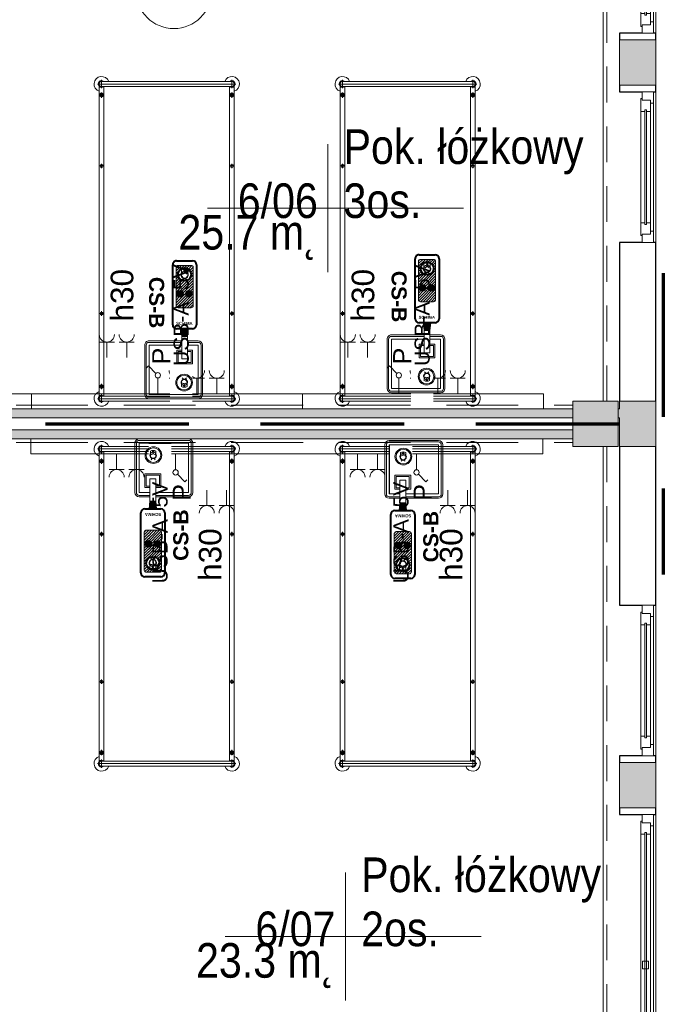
# Model space of a CAD drawing. Header units: centimetres. Extents: x -1253 to 21770, y -8842 to 3590.
# Tile 111 of 120: x 805 to 1232, y 1463 to 2117. Entities that reach past the tile are written whole.
import ezdxf

# ---------------------------------------------------------------- set-up
doc = ezdxf.new("R2010")
doc.units = ezdxf.units.CM
for name, pattern in [('Długa kreska', [142.875, 95.25, -47.625]), ('Hidden', [71.4375, 47.625, -23.8125]), ('Ponad', [39.688, 23.813, -15.875]), ('Ukryte', [71.438, 47.625, -23.813])]:
    doc.linetypes.add(name, pattern=pattern)
for name, color, linetype, lineweight in [('A-ANNO-NOTE', 131, 'Continuous', 9), ('A-AREA-IDEN', 2, 'Continuous', 13), ('A-DETL', 90, 'Continuous', 9), ('A-DETL-HDLN', 90, 'Ukryte', 9), ('A-FLOR-OVHD', 1, 'Ponad', 9), ('A-GLAZ', 151, 'Continuous', 13), ('A-WALL', 113, 'Continuous', 13), ('A-WALL-PATT', 111, 'Continuous', 13), ('I-FURN', 30, 'Continuous', 9), ('PRZYW_Elementy_inst_przyw', 7, 'Continuous', 9), ('Q-SPCQ', 91, 'Continuous', 9), ('S-COLS', 52, 'Continuous', 13)]:
    doc.layers.add(name, color=color, linetype=linetype, lineweight=lineweight)
doc.styles.add('adam', font='arialbd.ttf')
doc.styles.add('Arial_11', font='arial.ttf', dxfattribs={"width": 0.85, "height": 23})
doc.styles.add('Arial_4', font='arial.ttf', dxfattribs={"height": 10})
doc.styles.add('Arial_5', font='arial.ttf', dxfattribs={"height": 12})
doc.styles.add('Arial_6', font='arial.ttf', dxfattribs={"height": 15})

# ---------------------------------------------------------------- blocks, each defined once
blk = doc.blocks.new('M_Concrete-Square-Column - 300 x 300mm-1795931-6_piętro IV __13_80 m_ - stan projektowany')
at = {"layer": 'S-COLS', "lineweight": 9}
blk.add_hatch(color=254, dxfattribs=at).paths.add_polyline_path([(15, -15), (15, 15), (-15, 15), (-15, -15)], flags=0)
for p, q in [((15, 15), (-15, 15)), ((-15, 15), (-15, -15)), ((15, -15), (15, 15)), ((-15, -15), (15, -15))]:
    blk.add_line(p, q, dxfattribs=at)
blk = doc.blocks.new('łóżko 195x90 typ FAMED _102039_ - łóżko 195x90 typ FAMED _102039_-832813-6_piętro IV __13_80 m_ - stan projektowany')
at = {"layer": 'I-FURN'}
for p, q in [((-45.98, 104.75), (45.97, 104.75)), ((-43.25, 102.02), (-43.25, 107.47)), ((-43.25, 106.45), (43.25, 106.45)), ((43.25, 102.02), (43.25, 107.47)), ((-44.75, 103.1), (-44.75, -102.61)), ((-43.25, 103.05), (43.25, 103.05)), ((-43.25, 94.85), (-43.25, 98.35)), ((-41.75, -102.55), (-41.75, 103.1)), ((41.75, -102.61), (41.75, 103.05)), ((43.25, 94.85), (43.25, 98.35)), ((44.75, 103.1), (44.75, -102.61)), ((-45, 96.6), (-41.5, 96.6)), ((45, 96.6), (41.5, 96.6)), ((-44.75, 48.19), (-41.75, 48.19)), ((-43.25, 49.69), (-43.25, 46.69)), ((44.75, 48.19), (41.75, 48.19)), ((43.25, 49.69), (43.25, 46.69)), ((-44.75, -49.81), (-41.75, -49.81)), ((-43.25, -48.31), (-43.25, -51.31)), ((44.75, -49.81), (41.75, -49.81)), ((43.25, -48.31), (43.25, -51.31)), ((-45, -96.93), (-41.5, -96.93)), ((-43.25, -95.18), (-43.25, -98.68)), ((45, -96.93), (41.5, -96.93)), ((43.25, -95.18), (43.25, -98.68)), ((45.97, -104.25), (-45.98, -104.25)), ((-43.25, -101.53), (-43.25, -106.98)), ((-43.25, -102.55), (43.25, -102.55)), ((43.25, -101.53), (43.25, -106.98)), ((-43.25, -105.95), (43.25, -105.95))]:
    blk.add_line(p, q, dxfattribs=at)
for centre, radius in [((-43.25, 96.6), 1.25), ((-43.25, 96.6), 0.8), ((43.25, 96.6), 1.25), ((43.25, 96.6), 0.8), ((-43.25, 48.19), 1), ((43.25, 48.19), 1), ((-43.25, -49.81), 1), ((43.25, -49.81), 1), ((-43.25, -96.93), 1.25), ((-43.25, -96.93), 0.8), ((43.25, -96.93), 1.25), ((43.25, -96.93), 0.8)]:
    blk.add_circle(centre, radius, dxfattribs=at)
for centre, radius, start, end in [((-43.25, 104.75), 5, 19.87687, 252.5424), ((-43.25, 104.75), 2.23, 49.8221, 312.38874), ((-43.25, 104.75), 1.93, 62.02067, 297.97933), ((-43.25, 104.75), 1.7, 90, 270), ((43.25, 104.75), 5, 287.4576, 160.12313), ((43.25, 104.75), 2.23, 229.8221, 130.1779), ((43.25, 104.75), 1.93, 242.02067, 117.97933), ((43.25, 104.75), 1.7, 270, 90), ((-43.25, -104.25), 5, 107.4576, 340.12313), ((-43.25, -104.25), 2.23, 49.8221, 310.1779), ((-43.25, -104.25), 1.93, 62.02067, 297.97933), ((-43.25, -104.25), 1.7, 90, 270), ((43.25, -104.25), 5, 199.87687, 72.5424), ((43.25, -104.25), 2.23, 229.8221, 130.1779), ((43.25, -104.25), 1.93, 242.02067, 117.97933), ((43.25, -104.25), 1.7, 270, 90)]:
    blk.add_arc(centre, radius, start, end, dxfattribs=at)
blk = doc.blocks.new('łóżko 195x90 typ FAMED _102039_ - łóżko 195x90 typ FAMED _102039_-1233017-6_piętro IV __13_80 m_ - stan projektowany')
at = {"layer": 'I-FURN'}
for p, q in [((-43.25, 101.53), (-43.25, 106.98)), ((-43.25, 105.95), (43.25, 105.95)), ((43.25, 101.53), (43.25, 106.98)), ((45.97, 104.25), (-45.98, 104.25)), ((-44.75, -103.1), (-44.75, 102.61)), ((-43.25, 102.55), (43.25, 102.55)), ((-43.25, 95.18), (-43.25, 98.68)), ((-41.75, 102.55), (-41.75, -103.1)), ((41.75, 102.61), (41.75, -103.05)), ((43.25, 95.18), (43.25, 98.68)), ((44.75, -103.1), (44.75, 102.61)), ((-45, 96.93), (-41.5, 96.93)), ((45, 96.93), (41.5, 96.93)), ((-44.75, 49.81), (-41.75, 49.81)), ((-43.25, 48.31), (-43.25, 51.31)), ((44.75, 49.81), (41.75, 49.81)), ((43.25, 48.31), (43.25, 51.31)), ((-44.75, -48.19), (-41.75, -48.19)), ((-43.25, -49.69), (-43.25, -46.69)), ((44.75, -48.19), (41.75, -48.19)), ((43.25, -49.69), (43.25, -46.69)), ((-45, -96.6), (-41.5, -96.6)), ((-43.25, -94.85), (-43.25, -98.35)), ((45, -96.6), (41.5, -96.6)), ((43.25, -94.85), (43.25, -98.35)), ((-43.25, -102.02), (-43.25, -107.47)), ((-43.25, -103.05), (43.25, -103.05)), ((43.25, -102.02), (43.25, -107.47)), ((-45.98, -104.75), (45.97, -104.75)), ((-43.25, -106.45), (43.25, -106.45))]:
    blk.add_line(p, q, dxfattribs=at)
for centre, radius in [((-43.25, 96.93), 1.25), ((43.25, 96.93), 1.25), ((-43.25, 96.93), 0.8), ((43.25, 96.93), 0.8), ((-43.25, 49.81), 1), ((43.25, 49.81), 1), ((-43.25, -48.19), 1), ((43.25, -48.19), 1), ((-43.25, -96.6), 1.25), ((-43.25, -96.6), 0.8), ((43.25, -96.6), 1.25), ((43.25, -96.6), 0.8)]:
    blk.add_circle(centre, radius, dxfattribs=at)
for centre, radius, start, end in [((-43.25, 104.25), 5, 19.87687, 252.5424), ((-43.25, 104.25), 2.23, 49.8221, 310.1779), ((-43.25, 104.25), 1.93, 62.02067, 297.97933), ((-43.25, 104.25), 1.7, 90, 270), ((43.25, 104.25), 5, 287.4576, 160.12313), ((43.25, 104.25), 2.23, 229.8221, 130.1779), ((43.25, 104.25), 1.93, 242.02067, 117.97933), ((43.25, 104.25), 1.7, 270, 90), ((-43.25, -104.75), 5, 107.4576, 340.12313), ((-43.25, -104.75), 2.23, 47.61126, 310.1779), ((-43.25, -104.75), 1.93, 62.02067, 297.97933), ((-43.25, -104.75), 1.7, 90, 270), ((43.25, -104.75), 5, 199.87687, 72.5424), ((43.25, -104.75), 2.23, 229.8221, 130.1779), ((43.25, -104.75), 1.93, 242.02067, 117.97933), ((43.25, -104.75), 1.7, 270, 90)]:
    blk.add_arc(centre, radius, start, end, dxfattribs=at)
blk = doc.blocks.new('Panel Gazowo Oswietleniowy 2 - Type 1-2423792-6_piętro IV __13_80 m_ - stan projektowany')
at = {"layer": 'Q-SPCQ'}
for p, q in [((-112.5, 47.33), (-102.5, 47.33)), ((-107.5, 47.33), (-107.5, 37)), ((-99.33, 47.33), (-89.33, 47.33)), ((-94.33, 47.33), (-94.33, 37)), ((47.5, 47.33), (57.5, 47.33)), ((52.5, 47.33), (52.5, 37)), ((60.67, 47.33), (70.67, 47.33)), ((65.67, 47.33), (65.67, 37)), ((-79.82, 31.43), (-81.13, 30.12)), ((-74.88, 26.48), (-79.82, 31.43)), ((80.18, 31.43), (78.87, 30.12)), ((85.12, 26.48), (80.18, 31.43)), ((-73.64, 13), (-73.64, 23.5)), ((-66.13, 23.33), (-56.13, 23.33)), ((-61.13, 23.33), (-61.13, 13)), ((-52.67, 23.33), (-42.67, 23.33)), ((-47.67, 23.33), (-47.67, 13)), ((-39.5, 23.33), (-29.5, 23.33)), ((-34.5, 23.33), (-34.5, 13)), ((86.36, 13), (86.36, 23.5)), ((93.87, 23.33), (103.87, 23.33)), ((98.87, 23.33), (98.87, 13)), ((107.33, 23.33), (117.33, 23.33)), ((112.33, 23.33), (112.33, 13)), ((120.5, 23.33), (130.5, 23.33)), ((125.5, 23.33), (125.5, 13)), ((-157.5, 3), (-157.5, 13)), ((-157.5, 13), (182.5, 13)), ((182.5, 13), (182.5, 3))]:
    blk.add_line(p, q, dxfattribs=at)
for centre in [(-73.64, 25.25), (86.36, 25.25)]:
    blk.add_circle(centre, 1.75, dxfattribs=at)
for centre, end in [((-107.5, 52.33), 0), ((-94.33, 52.33), 0), ((52.5, 52.33), 0), ((65.67, 52.33), 0), ((-61.13, 28.33), 360), ((-47.67, 28.33), 360), ((-34.5, 28.33), 360), ((98.87, 28.33), 360), ((112.33, 28.33), 360), ((125.5, 28.33), 360)]:
    blk.add_arc(centre, 5, 180, end, dxfattribs=at)
blk = doc.blocks.new('Okno - automatyczna etykieta - 100x165 _projektowane_-2415065-6_piętro IV __13_80 m_ - stan projektowany')
at = {"layer": 'A-GLAZ'}
for p, q in [((-50, -3), (-44.5, -3)), ((-50, -10.5), (-50, -3)), ((-45.5, -2), (-37, -2)), ((-45.5, -3), (-45.5, -2)), ((-44.5, -3), (-45.5, -3)), ((-44.5, -8.5), (-44.5, -3)), ((-44.5, -3), (-44.5, -8.5)), ((-38, -5.75), (-38, -4.75)), ((-38, -4.75), (38, -4.75)), ((-38, -4.75), (-38, -5.75)), ((-37, -4.75), (-38, -4.75)), ((38, -5.75), (-38, -5.75)), ((-38, -5.75), (-37, -5.75)), ((-37, -2), (-37, -4.75)), ((37, -2), (-37, -2)), ((-37, -5.75), (-37, -8.5)), ((37, -2), (45.5, -2)), ((37, -4.75), (37, -2)), ((38, -4.75), (37, -4.75)), ((37, -5.75), (38, -5.75)), ((37, -8.5), (37, -5.75)), ((38, -4.75), (38, -5.75)), ((38, -5.75), (38, -4.75)), ((44.5, -3), (44.5, -8.5)), ((45.5, -3), (44.5, -3)), ((44.5, -3), (50, -3)), ((44.5, -8.5), (44.5, -3)), ((45.5, -2), (45.5, -3)), ((50, -3), (50, -10.5)), ((-42.5, -10.5), (-50, -10.5)), ((-50, -10.5), (50, -10.5)), ((-37, -8.5), (-44.5, -8.5)), ((-44.5, -8.5), (-42.5, -8.5)), ((-42.5, -8.5), (-42.5, -10.5)), ((42.5, -10.5), (-42.5, -10.5)), ((37, -8.5), (-37, -8.5)), ((44.5, -8.5), (37, -8.5)), ((42.5, -8.5), (44.5, -8.5)), ((42.5, -10.5), (42.5, -8.5)), ((50, -10.5), (42.5, -10.5))]:
    blk.add_line(p, q, dxfattribs=at)
blk = doc.blocks.new('Okno - automatyczna etykieta - 200x165 _projektowane_-2625262-6_piętro IV __13_80 m_ - stan projektowany')
at = {"layer": 'A-GLAZ'}
for p, q in [((-100, -8.5), (-94.5, -8.5)), ((-100, -16), (-100, -8.5)), ((-95.5, -7.5), (-87, -7.5)), ((-95.5, -8.5), (-95.5, -7.5)), ((-94.5, -8.5), (-95.5, -8.5)), ((-94.5, -14), (-94.5, -8.5)), ((-94.5, -8.5), (-94.5, -14)), ((-88, -11.25), (-88, -10.25)), ((-88, -10.25), (88, -10.25)), ((-88, -10.25), (-88, -11.25)), ((-87, -10.25), (-88, -10.25)), ((88, -11.25), (-88, -11.25)), ((-88, -11.25), (-87, -11.25)), ((-87, -7.5), (-87, -10.25)), ((87, -7.5), (-87, -7.5)), ((-87, -11.25), (-87, -14)), ((-2.5, -12.75), (-2.5, -8.75)), ((-2.5, -8.75), (2.5, -8.75)), ((2.5, -12.75), (-2.5, -12.75)), ((2.5, -8.75), (2.5, -12.75)), ((87, -7.5), (95.5, -7.5)), ((87, -10.25), (87, -7.5)), ((88, -10.25), (87, -10.25)), ((87, -11.25), (88, -11.25)), ((87, -14), (87, -11.25)), ((88, -10.25), (88, -11.25)), ((88, -11.25), (88, -10.25)), ((94.5, -8.5), (94.5, -14)), ((95.5, -8.5), (94.5, -8.5)), ((94.5, -8.5), (100, -8.5)), ((94.5, -14), (94.5, -8.5)), ((95.5, -7.5), (95.5, -8.5)), ((100, -8.5), (100, -16)), ((-92.5, -16), (-100, -16)), ((-100, -16), (100, -16)), ((-87, -14), (-94.5, -14)), ((-94.5, -14), (-92.5, -14)), ((-92.5, -14), (-92.5, -16)), ((92.5, -16), (-92.5, -16)), ((87, -14), (-87, -14)), ((94.5, -14), (87, -14)), ((92.5, -14), (94.5, -14)), ((92.5, -16), (92.5, -14)), ((100, -16), (92.5, -16))]:
    blk.add_line(p, q, dxfattribs=at)
blk = doc.blocks.new('Okno - automatyczna etykieta - 200x165 _projektowane_-2617392-6_piętro IV __13_80 m_ - stan projektowany')
at = {"layer": 'A-GLAZ'}
for p, q in [((-92.5, 10.5), (-100, 10.5)), ((-100, 10.5), (-100, 3)), ((-100, 10.5), (100, 10.5)), ((-87, 8.5), (-94.5, 8.5)), ((-94.5, 8.5), (-94.5, 3)), ((-94.5, 3), (-94.5, 8.5)), ((-94.5, 8.5), (-92.5, 8.5)), ((-92.5, 8.5), (-92.5, 10.5)), ((92.5, 10.5), (-92.5, 10.5)), ((-87, 5.75), (-87, 8.5)), ((87, 8.5), (-87, 8.5)), ((2.5, 7.25), (-2.5, 7.25)), ((-2.5, 7.25), (-2.5, 3.25)), ((2.5, 3.25), (2.5, 7.25)), ((94.5, 8.5), (87, 8.5)), ((87, 8.5), (87, 5.75)), ((100, 10.5), (92.5, 10.5)), ((92.5, 10.5), (92.5, 8.5)), ((92.5, 8.5), (94.5, 8.5)), ((94.5, 3), (94.5, 8.5)), ((94.5, 8.5), (94.5, 3)), ((100, 3), (100, 10.5)), ((-100, 3), (-94.5, 3)), ((-94.5, 3), (-95.5, 3)), ((-95.5, 3), (-95.5, 2)), ((-95.5, 2), (-87, 2)), ((88, 5.75), (-88, 5.75)), ((-88, 5.75), (-88, 4.75)), ((-88, 4.75), (-88, 5.75)), ((-88, 5.75), (-87, 5.75)), ((-88, 4.75), (88, 4.75)), ((-87, 4.75), (-88, 4.75)), ((-87, 2), (-87, 4.75)), ((87, 2), (-87, 2)), ((-2.5, 3.25), (2.5, 3.25)), ((87, 5.75), (88, 5.75)), ((87, 4.75), (87, 2)), ((88, 4.75), (87, 4.75)), ((87, 2), (95.5, 2)), ((88, 4.75), (88, 5.75)), ((88, 5.75), (88, 4.75)), ((95.5, 3), (94.5, 3)), ((94.5, 3), (100, 3)), ((95.5, 2), (95.5, 3))]:
    blk.add_line(p, q, dxfattribs=at)
blk = doc.blocks.new('METKA_POMIESZCZENIA2 - Rozbudowana - bez ramki-2396678-6_piętro IV __13_80 m_ - stan projektowany')
at = {"layer": 'A-AREA-IDEN'}
for p, q in [((0, 0.425), (0, 0)), ((0.0976, 0), (-0.8, 0)), ((-0.8, 0), (0.9, 0)), ((0, 0), (0, -0.425))]:
    blk.add_line(p, q, dxfattribs=at)
blk = doc.blocks.new('Ikona')
at = {"layer": 'PRZYW_Elementy_inst_przyw'}
h = blk.add_hatch(color=1, dxfattribs=at)
h.dxf.hatch_style = 1
h.paths.add_polyline_path([(-1065.97, 3801.31), (-1066.17, 3801.31), (-1066.17, 3801.08), (-1065.97, 3801.08)])
h.paths.add_polyline_path([(-1065.97, 3801.08), (-1066.17, 3801.08), (-1066.17, 3800.87), (-1065.97, 3800.87)])
h.paths.add_polyline_path([(-1065.74, 3801.08), (-1065.97, 3801.08), (-1065.97, 3800.87), (-1065.74, 3800.87)])
h.paths.add_polyline_path([(-1066.17, 3801.08), (-1066.41, 3801.08), (-1066.41, 3800.87), (-1066.17, 3800.87)])
h.paths.add_polyline_path([(-1065.97, 3800.87), (-1066.17, 3800.87), (-1066.17, 3800.64), (-1065.97, 3800.64)])
at = {"layer": 'PRZYW_Elementy_inst_przyw', "color": 1}
for p, q in [((-1067.65, 3799.71), (-1067.65, 3801.21)), ((-1064.49, 3799.71), (-1064.49, 3801.21))]:
    blk.add_line(p, q, dxfattribs=at)
for points in [[(-1065.74, 3801.08), (-1065.74, 3800.87), (-1066.41, 3800.87), (-1066.41, 3801.08)], [(-1066.17, 3801.31), (-1065.97, 3801.31), (-1065.97, 3800.64), (-1066.17, 3800.64)]]:
    blk.add_lwpolyline(points, close=True, dxfattribs=at)
for centre, radius, start, end in [((-1066.07, 3798.03), 3.55, 63.5398, 116.4602), ((-1066.07, 3798.74), 1.85, 31.7978, 276.8309), ((-1066.06, 3798.68), 1.6, 156.7793, 23.2207), ((-1066.07, 3795.45), 1.43, 32.8175, 147.1825), ((-1066.07, 3798.72), 1.65, 89.6447, 89.8927), ((-1066.08, 3798.74), 1.86, 277.2029, 31.4258)]:
    blk.add_arc(centre, radius, start, end, dxfattribs=at)
at = {"layer": 'PRZYW_Elementy_inst_przyw', "color": 1, "lineweight": 5}
for centre, start, end in [((-1067.2, 3800.4), 253.1892, 358.3615), ((-1064.92, 3800.4), 181.6385, 286.8108)]:
    blk.add_arc(centre, 1.14, start, end, dxfattribs=at)
blk = doc.blocks.new('CS-B')
at = {"layer": 'PRZYW_Elementy_inst_przyw', "lineweight": 5}
for color, points in [(252, [(-9.2, -41.4), (-5.42, -41.4), (-4.88, -46.5), (-9.75, -46.5)]), (256, [(-2.15, -69.7, 1), (-6.52, -69.7, 1)])]:
    blk.add_hatch(color=color, dxfattribs=at).paths.add_polyline_path(points)
h = blk.add_hatch(dxfattribs=at)
h.set_pattern_fill('ANSI31', color=252, scale=0.395406, angle=180, style=0)
h.set_pattern_definition([(225, (-523.8423, 9872.2787), (0.88771144, -0.88771144), [])])
h.paths.add_polyline_path([(-11.68, -60.46), (-2.94, -60.46, -0.414214), (-1.62, -61.77), (-1.62, -87.24, -0.414214), (-2.94, -88.55), (-11.68, -88.55, -0.414214), (-13, -87.24), (-13, -61.77, -0.414214)])
h.paths.add_polyline_path([(-2.96, -82.55, 1), (-11.66, -82.55, 1)], flags=16)
h.paths.add_polyline_path([(-2.15, -69.7, 1), (-6.52, -69.7, 1)], flags=16)
h.paths.add_polyline_path([(-9.41, -83.63, 1.700181), (-7.33, -79.89, 0.030049), (-7.62, -79.91, 0.544216)], flags=0)
h.paths.add_polyline_path([(-5.4, -83.1, 1.517175), (-9.28, -83.1, -0.49408), (-7.34, -84.49, -0.49408)], flags=0)
h.paths.add_polyline_path([(-7.77, -85.42), (-7.46, -85.42), (-7.46, -85.73), (-7.19, -85.73), (-7.19, -85.42), (-6.88, -85.42), (-6.88, -85.16), (-7.19, -85.16), (-7.19, -84.85), (-7.46, -84.85), (-7.46, -85.16), (-7.77, -85.16)], flags=0)
h = blk.add_hatch(color=256, dxfattribs=at)
edge = h.paths.add_edge_path()
edge.add_arc((-10.15, -69.7), 2.18, 0, 360)
at = {"layer": 'PRZYW_Elementy_inst_przyw'}
for p, q in [((16.32, 0), (-16.32, 0)), ((-19.2, -2.88), (-19.2, -22.6)), ((-18.24, -2.88), (-18.24, -22.35)), ((18.24, -2.88), (18.24, -35.52)), ((19.2, -35.52), (19.2, -2.88)), ((-19.2, -22.6), (-19.2, -35.52)), ((-18.24, -22.35), (-18.24, -35.52)), ((-16.32, -37.44), (-9.2, -37.44)), ((-16.32, -38.4), (-9.2, -38.4)), ((-5.42, -37.44), (16.32, -37.44)), ((-5.42, -38.4), (16.32, -38.4))]:
    blk.add_line(p, q, dxfattribs=at)
at = {"layer": 'PRZYW_Elementy_inst_przyw', "color": 0}
blk.add_line((-16.32, -0.96), (16.32, -0.96), dxfattribs=at)
at = {"layer": 'PRZYW_Elementy_inst_przyw', "color": 252}
for p, q in [((-9.75, -46.5), (-9.2, -41.4)), ((-5.91, -41.4), (-8.71, -41.4)), ((-4.88, -46.5), (-5.42, -41.4))]:
    blk.add_line(p, q, dxfattribs=at)
at = {"layer": 'PRZYW_Elementy_inst_przyw', "lineweight": 40}
for p, q in [((-15.24, -89), (-15.24, -49.13)), ((-12.6, -46.5), (-2.02, -46.5)), ((0.62, -49.13), (0.62, -89)), ((-2.02, -91.64), (-12.6, -91.64))]:
    blk.add_line(p, q, dxfattribs=at)
at = {"layer": 'PRZYW_Elementy_inst_przyw', "color": 7}
for points in [[(-16.32, -21.91), (-16.32, -2.88), (16.32, -2.88), (16.32, -35.52), (-5.42, -35.52)], [(-9.2, -35.52), (-16.32, -35.52), (-16.32, -21.91)]]:
    blk.add_lwpolyline(points, dxfattribs=at)
at = {"layer": 'PRZYW_Elementy_inst_przyw', "linetype": 'Continuous', "lineweight": 5}
blk.add_lwpolyline([(-9.2, -32.3), (-12.52, -32.3), (-12.52, -23.11), (-2.09, -23.11), (-2.09, -32.3), (-5.42, -32.3)], dxfattribs=at)
at = {"layer": 'PRZYW_Elementy_inst_przyw', "linetype": 'Hidden', "lineweight": 5}
blk.add_lwpolyline([(-9.2, -31.34), (-11.63, -31.34), (-11.63, -23.97), (-2.99, -23.97), (-2.99, -31.34), (-5.42, -31.34)], dxfattribs=at)
at = {"layer": 'PRZYW_Elementy_inst_przyw', "lineweight": 5}
blk.add_lwpolyline([(-9.2, -26.45), (-5.42, -26.45), (-5.42, -41.4), (-9.2, -41.4)], close=True, dxfattribs=at)
at = {"layer": 'PRZYW_Elementy_inst_przyw'}
blk.add_lwpolyline([(-2.94, -60.46, -0.414214), (-1.62, -61.77), (-1.62, -87.24, -0.414214), (-2.94, -88.55), (-11.68, -88.55, -0.414214), (-13, -87.24), (-13, -61.77, -0.414214), (-11.68, -60.46)], format="xyb", close=True, dxfattribs=at)
at = {"layer": 'PRZYW_Elementy_inst_przyw', "lineweight": 5}
for radius in [5.55, 4.87]:
    blk.add_circle((-6.96, -10.7), radius, dxfattribs=at)
at = {"layer": 'PRZYW_Elementy_inst_przyw'}
for centre in [(-10.15, -69.7), (-4.34, -69.7)]:
    blk.add_circle(centre, 2.18, dxfattribs=at)
at = {"layer": 'PRZYW_Elementy_inst_przyw', "lineweight": 40}
blk.add_circle((-7.31, -82.55), 4.35, dxfattribs=at)
at = {"layer": 'PRZYW_Elementy_inst_przyw'}
for centre, radius, start, end in [((-16.32, -2.88), 2.88, 90, 180), ((16.32, -2.88), 2.88, 0, 90), ((-16.32, -35.52), 2.88, 180, 270), ((-16.32, -35.52), 1.92, 180, 270), ((16.32, -35.52), 2.88, 270, 0), ((16.32, -35.52), 1.92, 270, 0)]:
    blk.add_arc(centre, radius, start, end, dxfattribs=at)
at = {"layer": 'PRZYW_Elementy_inst_przyw', "color": 0}
for centre, start, end in [((-16.32, -2.88), 90, 180), ((16.32, -2.88), 0, 90)]:
    blk.add_arc(centre, 1.92, start, end, dxfattribs=at)
at = {"layer": 'PRZYW_Elementy_inst_przyw', "lineweight": 40}
for centre, start, end in [((-12.6, -49.13), 90, 180), ((-2.02, -49.13), 0, 90), ((-12.6, -89), 180, 270), ((-2.02, -89), 270, 0)]:
    blk.add_arc(centre, 2.64, start, end, dxfattribs=at)
at = {"layer": 'PRZYW_Elementy_inst_przyw', "lineweight": 5, "xscale": 1.155937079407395, "yscale": 1.155937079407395, "zscale": 1.155937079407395}
blk.add_blockref('Ikona', (1225.21, -4402), dxfattribs=at)
at = {"layer": 'PRZYW_Elementy_inst_przyw', "lineweight": 5, "xscale": 1.318019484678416, "yscale": 1.318019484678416, "zscale": 1.318019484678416, "rotation": 180}
blk.add_blockref('Ikona', (-1412.43, 4924.47), dxfattribs=at)
at = {"layer": 'PRZYW_Elementy_inst_przyw', "insert": (-1.67, -51.05), "char_height": 3.295, "width": 10.5574, "attachment_point": 1, "rotation": 180, "style": 'adam'}
blk.add_mtext('{\\H0.6x;SCHIMA}', dxfattribs=at)
at = {"layer": 'PRZYW_Elementy_inst_przyw', "lineweight": 5, "insert": (6.26, -80.92), "char_height": 2.5, "width": 68.9633, "attachment_point": 1, "rotation": 90, "style": 'adam'}
blk.add_mtext('{\\H4x;CS-B}', dxfattribs=at)

msp = doc.modelspace()

# ---------------------------------------------------------------- hatches: boundary and pattern name
at = {"layer": 'A-WALL-PATT'}
h = msp.add_hatch(color=9, dxfattribs=at)
h.paths.add_polyline_path([(1203.38, 393.33), (1227.38, 393.33), (1227.38, 423.33), (1203.38, 423.33), (1203.38, 419.08)], flags=0)
h.paths.add_polyline_path([(1203.38, 633.33), (1227.38, 633.33), (1227.38, 663.33), (1203.38, 663.33)], flags=0)
h.paths.add_polyline_path([(1227.38, 873.33), (1227.38, 903.33), (1203.38, 903.33), (1203.38, 873.33)], flags=0)
h.paths.add_polyline_path([(1203.38, 1113.33), (1227.38, 1113.33), (1227.38, 1143.33), (1203.38, 1143.33)], flags=0)
h.paths.add_polyline_path([(1227.38, 1353.33), (1227.38, 1383.33), (1203.38, 1383.33), (1203.38, 1353.33)], flags=0)
h.paths.add_polyline_path([(1227.38, 1593.33), (1227.38, 1623.33), (1203.38, 1623.33), (1203.38, 1593.33)], flags=0)
h.paths.add_polyline_path([(1227.38, 1833.33), (1227.38, 1863.33), (1203.38, 1863.33), (1203.38, 1833.33)], flags=0)
h.paths.add_polyline_path([(1227.38, 2073.33), (1227.38, 2103.33), (1203.38, 2103.33), (1203.38, 2073.33)], flags=0)
h.paths.add_polyline_path([(1203.38, 2313.33), (1227.38, 2313.33), (1227.38, 2343.33), (1203.38, 2343.33)], flags=0)
h.paths.add_polyline_path([(1227.38, 2553.33), (1227.38, 2583.33), (1203.38, 2583.33), (1203.38, 2553.33)], flags=0)
h.paths.add_polyline_path([(1227.38, 2793.33), (1227.38, 2824.33), (1203.38, 2824.33), (1203.38, 2793.33)], flags=0)
h = msp.add_hatch(color=9, dxfattribs=at)
h.paths.add_polyline_path([(1172.38, 1852.33), (1172.38, 1858.33), (602.38, 1858.33), (602.38, 1852.33), (1100.2, 1852.33)], flags=0)
h.paths.add_polyline_path([(1203.38, 1852.33), (1203.38, 1858.33), (1202.38, 1858.33), (1202.38, 1852.33)], flags=0)
msp.add_hatch(color=9, dxfattribs=at).paths.add_polyline_path([(1172.38, 1838.33), (1172.38, 1844.33), (602.38, 1844.33), (602.38, 1838.33), (1100.2, 1838.33)], flags=0)

# ---------------------------------------------------------------- linework, layer by layer
at = {"layer": 'A-ANNO-NOTE', "lineweight": 13}
msp.add_circle((907.38, 2135.83), 25, dxfattribs=at)
at = {"layer": 'A-DETL', "linetype": 'Długa kreska', "lineweight": 70}
for p, q in [((1232.38, 1948.33), (1232.38, 1748.33)), ((536.38, 1848.33), (1232.38, 1848.33))]:
    msp.add_line(p, q, dxfattribs=at)
at = {"layer": 'A-FLOR-OVHD'}
for p, q in [((1194.88, 1863.33), (1194.88, 2313.33)), ((1194.88, 1833.33), (1194.88, 1383.33))]:
    msp.add_line(p, q, dxfattribs=at)
at = {"layer": 'A-WALL', "lineweight": 9}
for p, q in [((1192.38, 1863.33), (1192.38, 2313.33)), ((1227.38, 2307.83), (1227.38, 2107.83)), ((1203.38, 2103.33), (1203.38, 2073.33)), ((1227.38, 2073.33), (1227.38, 2103.33)), ((1227.38, 2068.83), (1227.38, 1968.83)), ((1172.38, 1858.33), (602.38, 1858.33)), ((1203.38, 1858.33), (1202.38, 1858.33)), ((1203.38, 1863.33), (1203.38, 1858.33)), ((1227.38, 1833.33), (1227.38, 1863.33)), ((602.38, 1852.33), (1172.38, 1852.33)), ((1202.38, 1852.33), (1203.38, 1852.33)), ((1203.38, 1852.33), (1203.38, 1833.33)), ((1172.38, 1844.33), (602.38, 1844.33)), ((602.38, 1838.33), (1172.38, 1838.33)), ((1192.38, 1383.33), (1192.38, 1833.33)), ((1227.38, 1727.83), (1227.38, 1627.83)), ((1203.38, 1623.33), (1203.38, 1593.33)), ((1227.38, 1593.33), (1227.38, 1623.33)), ((1227.38, 1588.83), (1227.38, 1388.83))]:
    msp.add_line(p, q, dxfattribs=at)
at = {"layer": 'A-WALL', "color": 7, "lineweight": 25}
for p, q in [((1218.38, 2107.83), (1203.38, 2107.83)), ((1203.38, 2107.83), (1203.38, 2103.33)), ((1227.38, 2107.83), (1225.88, 2107.83)), ((1227.38, 2103.33), (1227.38, 2107.83)), ((1203.38, 2073.33), (1203.38, 2068.83)), ((1227.38, 2068.83), (1227.38, 2073.33)), ((1203.38, 2068.83), (1218.38, 2068.83)), ((1225.88, 2068.83), (1227.38, 2068.83)), ((1218.38, 1968.83), (1203.38, 1968.83)), ((1203.38, 1968.83), (1203.38, 1863.33)), ((1227.38, 1968.83), (1225.88, 1968.83)), ((1227.38, 1863.33), (1227.38, 1968.83)), ((1203.38, 1833.33), (1203.38, 1727.83)), ((1227.38, 1727.83), (1227.38, 1833.33)), ((1203.38, 1727.83), (1218.38, 1727.83)), ((1225.88, 1727.83), (1227.38, 1727.83)), ((1218.38, 1627.83), (1203.38, 1627.83)), ((1203.38, 1627.83), (1203.38, 1623.33)), ((1227.38, 1627.83), (1225.88, 1627.83)), ((1227.38, 1623.33), (1227.38, 1627.83)), ((1203.38, 1593.33), (1203.38, 1588.83)), ((1227.38, 1588.83), (1227.38, 1593.33)), ((1203.38, 1588.83), (1218.38, 1588.83)), ((1225.88, 1588.83), (1227.38, 1588.83))]:
    msp.add_line(p, q, dxfattribs=at)
at = {"layer": 'A-WALL'}
for p, q in [((1227.38, 2103.33), (1203.38, 2103.33)), ((1203.38, 2073.33), (1227.38, 2073.33)), ((1227.38, 1863.33), (1203.38, 1863.33)), ((1203.38, 1833.33), (1227.38, 1833.33)), ((1227.38, 1623.33), (1203.38, 1623.33)), ((1203.38, 1593.33), (1227.38, 1593.33))]:
    msp.add_line(p, q, dxfattribs=at)

# ---------------------------------------------------------------- block references
at = {"layer": 'A-AREA-IDEN', "xscale": 99.99999999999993, "yscale": 99.99999999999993, "zscale": 99.99999999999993}
msp.add_blockref('METKA_POMIESZCZENIA2 - Rozbudowana - bez ramki-2396678-6_piętro IV __13_80 m_ - stan projektowany', (1021.33, 1507.84), dxfattribs=at)
at = {"layer": 'A-GLAZ'}
for name, p, rotation in [('Okno - automatyczna etykieta - 200x165 _projektowane_-2625262-6_piętro IV __13_80 m_ - stan projektowany', (1209.88, 2207.83), 89.99999999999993), ('Okno - automatyczna etykieta - 100x165 _projektowane_-2415065-6_piętro IV __13_80 m_ - stan projektowany', (1215.38, 2018.83), 89.99999999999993), ('Okno - automatyczna etykieta - 100x165 _projektowane_-2415065-6_piętro IV __13_80 m_ - stan projektowany', (1215.38, 1677.83), 89.99999999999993), ('Okno - automatyczna etykieta - 200x165 _projektowane_-2617392-6_piętro IV __13_80 m_ - stan projektowany', (1215.38, 1488.83), 269.9999999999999)]:
    msp.add_blockref(name, p, dxfattribs=dict(at, rotation=rotation))
at = {"layer": 'I-FURN', "rotation": 180}
for name, p in [('łóżko 195x90 typ FAMED _102039_ - łóżko 195x90 typ FAMED _102039_-832813-6_piętro IV __13_80 m_ - stan projektowany', (902.63, 1969.77)), ('łóżko 195x90 typ FAMED _102039_ - łóżko 195x90 typ FAMED _102039_-832813-6_piętro IV __13_80 m_ - stan projektowany', (1062.63, 1969.77)), ('łóżko 195x90 typ FAMED _102039_ - łóżko 195x90 typ FAMED _102039_-1233017-6_piętro IV __13_80 m_ - stan projektowany', (902.63, 1726.88)), ('łóżko 195x90 typ FAMED _102039_ - łóżko 195x90 typ FAMED _102039_-1233017-6_piętro IV __13_80 m_ - stan projektowany', (1062.63, 1726.88))]:
    msp.add_blockref(name, p, dxfattribs=at)
at = {"layer": 'Q-SPCQ'}
for p in [(810.38, 1855.33), (970.38, 1855.33)]:
    msp.add_blockref('Panel Gazowo Oswietleniowy 2 - Type 1-2423792-6_piętro IV __13_80 m_ - stan projektowany', p, dxfattribs=at)
at = {"layer": 'Q-SPCQ', "rotation": 180}
msp.add_blockref('Panel Gazowo Oswietleniowy 2 - Type 1-2423792-6_piętro IV __13_80 m_ - stan projektowany', (994.88, 1841.33), dxfattribs=at)
at = {"layer": 'S-COLS', "lineweight": 9}
msp.add_blockref('M_Concrete-Square-Column - 300 x 300mm-1795931-6_piętro IV __13_80 m_ - stan projektowany', (1187.38, 1848.33), dxfattribs=at)

# ---------------------------------------------------------------- texts
at = {"layer": 'A-AREA-IDEN', "color": 0, "char_height": 23, "line_spacing_factor": 0.936439, "style": 'Arial_11'}
for s, insert, width, attachment_point in [('\\pt84.99995,169.9999,255.00008,340.00003,424.99998,509.99993,595.00011,680.00006,765.00001,849.99996,934.99991,1020.00009,1105.00004,1189.99999,1274.99994,1359.99989,1445.00007,1530.00002,1614.99997,1699.99992,1785.0001,1870.00005,1955,2039.99995,2124.9999,2210.00008,2295.00003,2379.99998,2464.99993,2550.00011,2635.00006,2720.00001;Pok. łóżkowy\\P3os.', (1020.07, 1984.7), 156.91, 7), ('\\pxqr,t3.69565,7.3913,11.08696,14.78261,18.47826,22.17391,25.86957,29.56522,33.26087,36.95652,40.65217,44.34783,48.04348,51.73913,55.43478,59.13043,62.82609,66.52174,70.21739,73.91304,77.6087,81.30435,85,88.69565,92.3913,96.08696,99.78261,103.47826,107.17391,110.86957,114.56522,118.26087;{6/06}', (1002.98, 1984.7), 52.87, 9), ('\\pt84.99995,169.9999,255.00008,340.00003,424.99998,509.99993,595.00011,680.00006,765.00001,849.99996,934.99991,1020.00009,1105.00004,1189.99999,1274.99994,1359.99989,1445.00007,1530.00002,1614.99997,1699.99992,1785.0001,1870.00005,1955,2039.99995,2124.9999,2210.00008,2295.00003,2379.99998,2464.99993,2550.00011,2635.00006,2720.00001;25.7 m˛', (1002.98, 1987.09), 91.63, 3), ('\\pt84.99995,169.9999,255.00008,340.00003,424.99998,509.99993,595.00011,680.00006,765.00001,849.99996,934.99991,1020.00009,1105.00004,1189.99999,1274.99994,1359.99989,1445.00007,1530.00002,1614.99997,1699.99992,1785.0001,1870.00005,1955,2039.99995,2124.9999,2210.00008,2295.00003,2379.99998,2464.99993,2550.00011,2635.00006,2720.00001;Pok. łóżkowy\\P2os.', (1031.76, 1501.06), 156.91, 7), ('\\pxqr,t3.69565,7.3913,11.08696,14.78261,18.47826,22.17391,25.86957,29.56522,33.26087,36.95652,40.65217,44.34783,48.04348,51.73913,55.43478,59.13043,62.82609,66.52174,70.21739,73.91304,77.6087,81.30435,85,88.69565,92.3913,96.08696,99.78261,103.47826,107.17391,110.86957,114.56522,118.26087;{6/07}', (1014.68, 1501.06), 52.87, 9), ('\\pt84.99995,169.9999,255.00008,340.00003,424.99998,509.99993,595.00011,680.00006,765.00001,849.99996,934.99991,1020.00009,1105.00004,1189.99999,1274.99994,1359.99989,1445.00007,1530.00002,1614.99997,1699.99992,1785.0001,1870.00005,1955,2039.99995,2124.9999,2210.00008,2295.00003,2379.99998,2464.99993,2550.00011,2635.00006,2720.00001;23.3 m˛', (1014.68, 1503.45), 91.63, 3)]:
    msp.add_mtext(s, dxfattribs=dict(at, insert=insert, width=width, attachment_point=attachment_point))

# ---------------------------------------------------------------- next in the draw order: texts
at = {"layer": 'A-ANNO-NOTE', "lineweight": 13, "rotation": 90, "line_spacing_factor": 0.936439, "bg_fill": 3, "box_fill_scale": 1.25, "bg_fill_color": 256, "bg_fill_true_color": 13158600, "bg_fill_transparency": 0}
for s, insert, char_height, width, attachment_point, style in [('\\pxqc,t12.7,25.4,38.1,50.8,63.5,76.2,88.9,101.6,114.3,127,139.7,152.4,165.1,177.8,190.5,203.2,215.9,228.6,241.3,254,266.7,279.4,292.1,304.8,317.5,330.2,342.9,355.6,368.3,381,393.7,406.4;{USB-A  5V}', (912.3, 1920.56), 10, 113.1, 5, 'Arial_4'), ('\\pxqc,t12.7,25.4,38.1,50.8,63.5,76.2,88.9,101.6,114.3,127,139.7,152.4,165.1,177.8,190.5,203.2,215.9,228.6,241.3,254,266.7,279.4,292.1,304.8,317.5,330.2,342.9,355.6,368.3,381,393.7,406.4;{USB-A  5V}', (1072.3, 1920.56), 10, 113.1, 5, 'Arial_4'), ('\\pxt8.46667,16.93333,25.4,33.86667,42.33333,50.8,59.26667,67.73333,76.2,84.66667,93.13333,101.6,110.06667,118.53333,127,135.46667,143.93333,152.4,160.86667,169.33333,177.8,186.26667,194.73333,203.2,211.66667,220.13333,228.6,237.06667,245.53333,254,262.46667,270.93333;{h30}', (865.44, 1916.27), 15, 36.764, 1, 'Arial_6'), ('\\pxt8.46667,16.93333,25.4,33.86667,42.33333,50.8,59.26667,67.73333,76.2,84.66667,93.13333,101.6,110.06667,118.53333,127,135.46667,143.93333,152.4,160.86667,169.33333,177.8,186.26667,194.73333,203.2,211.66667,220.13333,228.6,237.06667,245.53333,254,262.46667,270.93333;{h30}', (1025.44, 1916.27), 15, 36.764, 1, 'Arial_6'), ('\\pxqc,t12.7,25.4,38.1,50.8,63.5,76.2,88.9,101.6,114.3,127,139.7,152.4,165.1,177.8,190.5,203.2,215.9,228.6,241.3,254,266.7,279.4,292.1,304.8,317.5,330.2,342.9,355.6,368.3,381,393.7,406.4;{USB-A  5V}', (898.25, 1776.09), 10, 113.1, 5, 'Arial_4'), ('\\pxqc,t12.7,25.4,38.1,50.8,63.5,76.2,88.9,101.6,114.3,127,139.7,152.4,165.1,177.8,190.5,203.2,215.9,228.6,241.3,254,266.7,279.4,292.1,304.8,317.5,330.2,342.9,355.6,368.3,381,393.7,406.4;{USB-A  5V}', (1058.25, 1776.09), 10, 113.1, 5, 'Arial_4'), ('\\pxt8.46667,16.93333,25.4,33.86667,42.33333,50.8,59.26667,67.73333,76.2,84.66667,93.13333,101.6,110.06667,118.53333,127,135.46667,143.93333,152.4,160.86667,169.33333,177.8,186.26667,194.73333,203.2,211.66667,220.13333,228.6,237.06667,245.53333,254,262.46667,270.93333;{h30}', (923.95, 1743.98), 15, 36.764, 1, 'Arial_6'), ('\\pxt8.46667,16.93333,25.4,33.86667,42.33333,50.8,59.26667,67.73333,76.2,84.66667,93.13333,101.6,110.06667,118.53333,127,135.46667,143.93333,152.4,160.86667,169.33333,177.8,186.26667,194.73333,203.2,211.66667,220.13333,228.6,237.06667,245.53333,254,262.46667,270.93333;{h30}', (1083.95, 1743.98), 15, 36.764, 1, 'Arial_6')]:
    msp.add_mtext(s, dxfattribs=dict(at, insert=insert, char_height=char_height, width=width, attachment_point=attachment_point, style=style))

# ---------------------------------------------------------------- next in the draw order: linework, layer by layer
at = {"layer": 'A-DETL-HDLN'}
msp.add_line((-1197.62, 1835.83), (1172.38, 1835.83), dxfattribs=at)

# ---------------------------------------------------------------- next in the draw order: block references
at = {"layer": 'A-AREA-IDEN', "xscale": 99.99999999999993, "yscale": 99.99999999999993, "zscale": 99.99999999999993}
msp.add_blockref('METKA_POMIESZCZENIA2 - Rozbudowana - bez ramki-2396678-6_piętro IV __13_80 m_ - stan projektowany', (1009.64, 1991.48), dxfattribs=at)
at = {"layer": 'PRZYW_Elementy_inst_przyw', "lineweight": 5, "rotation": 180}
msp.add_blockref('CS-B', (1068.2, 1869), dxfattribs=at)
at = {"layer": 'PRZYW_Elementy_inst_przyw', "lineweight": 5}
for p in [(900.72, 1838.26), (1066.72, 1837.26)]:
    msp.add_blockref('CS-B', p, dxfattribs=at)

# ---------------------------------------------------------------- next in the draw order: texts
at = {"layer": 'A-ANNO-NOTE', "lineweight": 13, "insert": (865.44, 1916.27), "char_height": 15, "width": 36.764, "attachment_point": 1, "rotation": 90, "line_spacing_factor": 0.936439, "style": 'Arial_6', "bg_fill": 3, "box_fill_scale": 1.25, "bg_fill_color": 256, "bg_fill_true_color": 13158600, "bg_fill_transparency": 0}
msp.add_mtext('\\pxt8.46667,16.93333,25.4,33.86667,42.33333,50.8,59.26667,67.73333,76.2,84.66667,93.13333,101.6,110.06667,118.53333,127,135.46667,143.93333,152.4,160.86667,169.33333,177.8,186.26667,194.73333,203.2,211.66667,220.13333,228.6,237.06667,245.53333,254,262.46667,270.93333;{h30}', dxfattribs=at)
at = {"layer": 'A-ANNO-NOTE', "lineweight": 13, "char_height": 12, "width": 12.019, "attachment_point": 5, "rotation": 90, "line_spacing_factor": 0.936439, "style": 'Arial_5'}
for insert in [(898.98, 1893.32), (1058.98, 1893.32), (912.63, 1802.73), (1072.63, 1802.73)]:
    msp.add_mtext('\\pxqc,t10.58333,21.16667,31.75,42.33333,52.91667,63.5,74.08333,84.66667,95.25,105.83333,116.41667,127,137.58333,148.16667,158.75,169.33333,179.91667,190.5,201.08333,211.66667,222.25,232.83333,243.41667,254,264.58333,275.16667,285.75,296.33333,306.91667,317.5,328.08333,338.66667;{P}', dxfattribs=dict(at, insert=insert))

# ---------------------------------------------------------------- next in the draw order: texts
at = {"layer": 'A-ANNO-NOTE', "lineweight": 13, "insert": (912.3, 1920.56), "char_height": 10, "width": 113.1, "attachment_point": 5, "rotation": 90, "line_spacing_factor": 0.936439, "style": 'Arial_4', "bg_fill": 3, "box_fill_scale": 1.25, "bg_fill_color": 256, "bg_fill_true_color": 13158600, "bg_fill_transparency": 0}
msp.add_mtext('\\pxqc,t12.7,25.4,38.1,50.8,63.5,76.2,88.9,101.6,114.3,127,139.7,152.4,165.1,177.8,190.5,203.2,215.9,228.6,241.3,254,266.7,279.4,292.1,304.8,317.5,330.2,342.9,355.6,368.3,381,393.7,406.4;{USB-A  5V}', dxfattribs=at)

# ---------------------------------------------------------------- next in the draw order: linework, layer by layer
at = {"layer": 'A-DETL-HDLN'}
msp.add_line((-1197.62, 1860.83), (1172.38, 1860.83), dxfattribs=at)

# ---------------------------------------------------------------- next in the draw order: block references
at = {"layer": 'PRZYW_Elementy_inst_przyw', "lineweight": 5, "rotation": 180}
msp.add_blockref('CS-B', (907.2, 1865), dxfattribs=at)

# ---------------------------------------------------------------- next in the draw order: texts
at = {"layer": 'A-ANNO-NOTE', "lineweight": 13, "insert": (898.98, 1893.32), "char_height": 12, "width": 12.019, "attachment_point": 5, "rotation": 90, "line_spacing_factor": 0.936439, "style": 'Arial_5'}
msp.add_mtext('\\pxqc,t10.58333,21.16667,31.75,42.33333,52.91667,63.5,74.08333,84.66667,95.25,105.83333,116.41667,127,137.58333,148.16667,158.75,169.33333,179.91667,190.5,201.08333,211.66667,222.25,232.83333,243.41667,254,264.58333,275.16667,285.75,296.33333,306.91667,317.5,328.08333,338.66667;{P}', dxfattribs=at)

doc.saveas('drawing.dxf')
